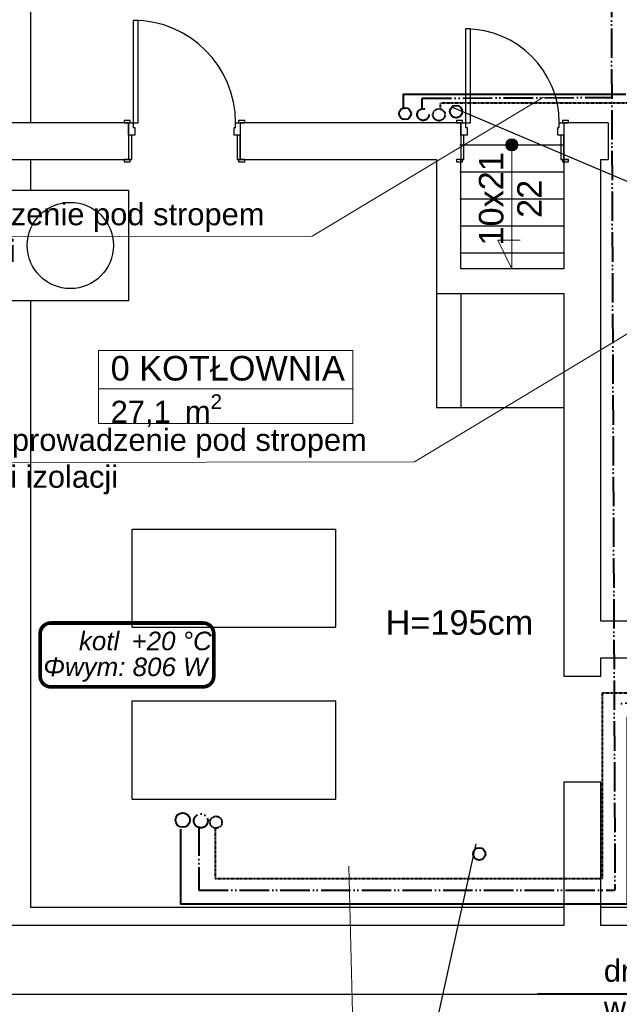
# Model space of a CAD drawing. Header units: millimetres. Extents: x 2249 to 10533, y 1662 to 5811.
# Tile 4 of 9: x 5189 to 5677, y 3052 to 3854. Entities that reach past the tile are written whole.
import ezdxf
from ezdxf.lldxf.tags import DXFTag

# ---------------------------------------------------------------- set-up
doc = ezdxf.new("R2010")
doc.units = ezdxf.units.MM
for name, pattern in [('ACAD_ISO05W100', [33, 24, -3, 0, -3, 0, -3]), ('HIDDEN', [0.125, 0.085, -0.04]), ('Przerywana', [400, 200, -200]), ('{ Half Dash }', [0])]:
    doc.linetypes.add(name, pattern=pattern)
for name, color, linetype in [('2D - Ogólne', 7, 'Continuous'), ('Elementy modelu - Strefy', 7, 'Continuous'), ('IS_Text_Konstrukcji', 7, 'Continuous'), ('Konstrukcja - Ściany zew', 7, 'Continuous'), ('Opisy - Teksty', 7, 'Continuous')]:
    doc.layers.add(name, color=color, linetype=linetype)
for name, color, linetype, lineweight in [('ciepła woda', 1, 'ACAD_ISO05W100', 40), ('cyrkulacja', 200, 'HIDDEN', 40), ('kanal saniat', 24, 'Continuous', 40), ('opis ks', 7, 'Continuous', 25), ('opis wody', 7, '{ Half Dash }', 15), ('zimna woda', 160, 'Continuous', 40)]:
    doc.layers.add(name, color=color, linetype=linetype, lineweight=lineweight)
doc.styles.get("Standard").update_dxf_attribs({"font": 'arial.ttf'})
doc.styles.add('STYL_AUTOMATYCZNY_1', font='arial.ttf')
tags = doc.linetypes.add('SOLID', pattern=[10, 10, 0]).pattern_tags.tags
tags[6:7] = [DXFTag(74, 4), DXFTag(75, 0), DXFTag(340, '0'), DXFTag(46, 0.0), DXFTag(50, 0.0), DXFTag(44, 0.0), DXFTag(45, 0.0)]
tags[4:5] = [DXFTag(74, 4), DXFTag(75, 0), DXFTag(340, '0'), DXFTag(46, 0.0), DXFTag(50, 0.0), DXFTag(44, 0.0), DXFTag(45, 0.0)]

# ---------------------------------------------------------------- blocks, each defined once
blk = doc.blocks.new('Linia_7_1', base_point=(-10692, -35577.2))
at = {"layer": '2D - Ogólne', "linetype": 'Continuous', "lineweight": 0, "true_color": 0x000000}
blk.add_hatch(color=18, dxfattribs=at).paths.add_polyline_path([(-10742, -35577.2), (-10738.2, -35596.4), (-10727.3, -35612.6), (-10711.1, -35623.4), (-10692, -35627.2), (-10672.8, -35623.4), (-10656.6, -35612.6), (-10645.8, -35596.4), (-10642, -35577.2), (-10645.8, -35558.1), (-10656.6, -35541.9), (-10672.8, -35531), (-10692, -35527.2), (-10711.1, -35531), (-10727.3, -35541.9), (-10738.2, -35558.1)])
at = {"layer": '2D - Ogólne', "color": 7, "linetype": 'Continuous', "lineweight": 15}
blk.add_line((-10692, -35627.2), (-10692, -36587.2), dxfattribs=at)
blk.add_circle((-10692, -35577.2), 50, dxfattribs=at)

msp = doc.modelspace()

# ---------------------------------------------------------------- linework, layer by layer
at = {"layer": '2D - Ogólne', "color": 7, "linetype": 'Continuous', "lineweight": 25}
for p, q in [((5197.42699, 4191.3338), (5197.42699, 3769.90435)), ((5547.33009, 3751.90435), (5632.33009, 3751.90435)), ((5197.42699, 3739.90435), (5197.42699, 3714.90435)), ((5547.33009, 3729.90435), (5632.33009, 3729.90435)), ((5182.42699, 3714.90435), (5277.42699, 3714.90435)), ((5277.42699, 3714.90435), (5277.42699, 3624.90435)), ((5547.33009, 3707.90435), (5632.33009, 3707.90435)), ((5547.33009, 3685.90435), (5632.33009, 3685.90435)), ((5547.33009, 3663.90435), (5632.33009, 3663.90435)), ((5277.42699, 3624.90435), (5182.42699, 3624.90435)), ((5197.42699, 3624.90435), (5197.42699, 3130.90435)), ((5280.42699, 3358.90435), (5280.42699, 3438.90435)), ((5280.42699, 3438.90435), (5446.42699, 3438.90435)), ((5446.42699, 3358.90435), (5446.42699, 3438.90435)), ((5280.42699, 3358.90435), (5446.42699, 3358.90435)), ((5280.42699, 3218.90435), (5280.42699, 3298.90435)), ((5280.42699, 3298.90435), (5446.42699, 3298.90435)), ((5446.42699, 3218.90435), (5446.42699, 3298.90435)), ((5280.42699, 3218.90435), (5446.42699, 3218.90435)), ((5197.42699, 3130.90435), (5632.33009, 3130.90435)), ((5662.33009, 3130.90435), (6086.42699, 3130.90435))]:
    msp.add_line(p, q, dxfattribs=at)
at = {"layer": '2D - Ogólne', "color": 7, "linetype": 'Continuous', "lineweight": 15}
for p, q in [((5589.83009, 3650.90435), (5578.33822, 3674.18254)), ((5578.33822, 3674.18254), (5596.55615, 3674.18254))]:
    msp.add_line(p, q, dxfattribs=at)
at = {"layer": '2D - Ogólne', "color": 7, "linetype": 'Przerywana', "lineweight": 25}
for p, q in [((5528.33009, 3630.90435), (5528.33009, 3537.90435)), ((5548.33009, 3630.90435), (5548.33009, 3537.90435)), ((5528.33009, 3537.90435), (5632.33009, 3537.90435))]:
    msp.add_line(p, q, dxfattribs=at)
at = {"layer": '2D - Ogólne', "color": 7, "linetype": 'Continuous', "lineweight": 25}
msp.add_circle((5229.92699, 3669.90435), 35.12953, dxfattribs=at)
at = {"layer": 'ciepła woda'}
msp.add_line((5669.11246, 4344.67332), (5673.86914, 3144.7417), dxfattribs=at)
for points in [[(5516.73425, 3780.97477), (5516.73425, 3789.8885), (5670.64743, 3790.52526)], [(5938.59172, 3299.66477), (5673.14809, 3296.69636)], [(5334.67363, 3196.54571), (5334.67363, 3144.7417), (5673.53995, 3144.7417)]]:
    msp.add_lwpolyline(points, dxfattribs=at)
for centre, radius in [((5517.51501, 3776.61119), 4.7773), ((5336.26378, 3201.08571), 5.66503)]:
    msp.add_circle(centre, radius, dxfattribs=at)
at = {"layer": 'cyrkulacja'}
for points in [[(5531.71174, 3782.24827), (5531.71174, 3786.06853), (5691.99736, 3786.06853)], [(5348.09727, 3196.11086), (5348.09727, 3154.27186), (5663.80915, 3154.27186), (5663.80915, 3305.5362), (5944.08379, 3305.5362)]]:
    msp.add_lwpolyline(points, dxfattribs=at)
for centre in [(5530.41686, 3776.41008), (5348.66856, 3200.01331)]:
    msp.add_circle(centre, 4.88262, dxfattribs=at)
at = {"layer": 'Elementy modelu - Strefy', "color": 7, "linetype": 'Continuous', "lineweight": 13}
for p, q in [((5252.79008, 3584.45931), (5460.25008, 3584.45931)), ((5252.79008, 3553.03071), (5252.79008, 3584.45931)), ((5460.25008, 3584.45931), (5460.25008, 3553.03071)), ((5460.25008, 3553.03071), (5252.79008, 3553.03071)), ((5252.79008, 3553.03071), (5460.25008, 3553.03071)), ((5252.79008, 3524.74491), (5252.79008, 3553.03071)), ((5460.25008, 3553.03071), (5460.25008, 3524.74491)), ((5460.25008, 3524.74491), (5252.79008, 3524.74491))]:
    msp.add_line(p, q, dxfattribs=at)
at = {"layer": 'IS_Text_Konstrukcji', "color": 18, "linetype": 'SOLID', "ltscale": 10, "true_color": 0x000000, "const_width": 3}
msp.add_lwpolyline([(5213.97676, 3310.32809), (5338.14342, 3310.32809, 0.414214), (5346.81009, 3318.99475), (5346.81009, 3353.66142, 0.414214), (5338.14342, 3362.32809), (5213.97676, 3362.32809, 0.414214), (5205.31009, 3353.66142), (5205.31009, 3318.99475, 0.414214), (5213.97676, 3310.32809)], format="xyb", dxfattribs=at)
at = {"layer": 'kanal saniat'}
for centre in [(5544.34486, 3778.95902), (5563.31192, 3174.18623)]:
    msp.add_circle(centre, 5.00669, dxfattribs=at)
at = {"layer": 'Konstrukcja - Ściany zew', "color": 7, "linetype": 'Continuous', "lineweight": 25}
for p, q in [((5281.22699, 3853.30435), (5281.22699, 3769.90435)), ((5285.22699, 3853.30435), (5281.22699, 3853.30435)), ((5285.22699, 3769.90435), (5285.22699, 3853.30435)), ((5552.13009, 3846.30435), (5552.13009, 3769.90435)), ((5556.13009, 3846.30435), (5552.13009, 3846.30435)), ((5556.13009, 3769.90435), (5556.13009, 3846.30435)), ((5278.72699, 3771.80435), (5273.72699, 3771.80435)), ((5273.72699, 3771.80435), (5273.72699, 3769.90435)), ((5278.72699, 3769.90435), (5278.72699, 3771.80435)), ((5372.12699, 3771.80435), (5367.12699, 3771.80435)), ((5367.12699, 3771.80435), (5367.12699, 3769.90435)), ((5372.12699, 3769.90435), (5372.12699, 3771.80435)), ((5549.63009, 3771.80435), (5544.63009, 3771.80435)), ((5544.63009, 3771.80435), (5544.63009, 3769.90435)), ((5549.63009, 3769.90435), (5549.63009, 3771.80435)), ((5636.03009, 3771.80435), (5631.03009, 3771.80435)), ((5631.03009, 3771.80435), (5631.03009, 3769.90435)), ((5636.03009, 3769.90435), (5636.03009, 3771.80435)), ((5277.42699, 3769.90435), (5273.72699, 3769.90435)), ((5273.72699, 3769.90435), (5278.72699, 3769.90435)), ((5277.42699, 3769.90435), (5273.72699, 3769.90435)), ((5277.42699, 3769.90435), (5273.72699, 3769.90435)), ((5277.42699, 3769.90435), (5277.42699, 3759.90435)), ((5277.42699, 3759.90435), (5277.42699, 3769.90435)), ((5277.42699, 3769.90435), (5281.22699, 3769.90435)), ((5277.42699, 3769.90435), (5277.42699, 3759.90435)), ((5277.42699, 3769.90435), (5277.42699, 3759.90435)), ((5281.22699, 3769.90435), (5281.22699, 3765.90435)), ((5281.22699, 3769.90435), (5285.22699, 3769.90435)), ((5281.22699, 3765.90435), (5282.42699, 3765.90435)), ((5282.42699, 3765.90435), (5282.42699, 3759.90435)), ((5363.42699, 3759.90435), (5363.42699, 3765.90435)), ((5363.42699, 3765.90435), (5364.62699, 3765.90435)), ((5364.62699, 3765.90435), (5364.62699, 3769.90435)), ((5364.62699, 3769.90435), (5368.42699, 3769.90435)), ((5367.12699, 3769.90435), (5372.12699, 3769.90435)), ((5368.42699, 3769.90435), (5372.12699, 3769.90435)), ((5368.42699, 3769.90435), (5368.42699, 3759.90435)), ((5368.42699, 3769.90435), (5368.42699, 3759.90435)), ((5368.42699, 3769.90435), (5368.42699, 3759.90435)), ((5368.42699, 3769.90435), (5368.42699, 3759.90435)), ((5368.42699, 3769.90435), (5372.12699, 3769.90435)), ((5368.42699, 3769.90435), (5372.12699, 3769.90435)), ((5548.33009, 3769.90435), (5544.63009, 3769.90435)), ((5544.63009, 3769.90435), (5549.63009, 3769.90435)), ((5548.33009, 3769.90435), (5544.63009, 3769.90435)), ((5548.33009, 3769.90435), (5544.63009, 3769.90435)), ((5548.33009, 3769.90435), (5548.33009, 3759.90435)), ((5548.33009, 3759.90435), (5548.33009, 3769.90435)), ((5548.33009, 3769.90435), (5552.13009, 3769.90435)), ((5548.33009, 3769.90435), (5548.33009, 3759.90435)), ((5548.33009, 3769.90435), (5548.33009, 3759.90435)), ((5552.13009, 3769.90435), (5552.13009, 3765.90435)), ((5552.13009, 3769.90435), (5556.13009, 3769.90435)), ((5552.13009, 3765.90435), (5553.33009, 3765.90435)), ((5553.33009, 3765.90435), (5553.33009, 3759.90435)), ((5627.33009, 3759.90435), (5627.33009, 3765.90435)), ((5627.33009, 3765.90435), (5628.53009, 3765.90435)), ((5628.53009, 3765.90435), (5628.53009, 3769.90435)), ((5628.53009, 3769.90435), (5632.33009, 3769.90435)), ((5631.03009, 3769.90435), (5636.03009, 3769.90435)), ((5632.33009, 3769.90435), (5636.03009, 3769.90435)), ((5632.33009, 3769.90435), (5632.33009, 3759.90435)), ((5632.33009, 3769.90435), (5632.33009, 3759.90435)), ((5632.33009, 3769.90435), (5632.33009, 3759.90435)), ((5632.33009, 3769.90435), (5632.33009, 3759.90435)), ((5632.33009, 3769.90435), (5636.03009, 3769.90435)), ((5632.33009, 3769.90435), (5636.03009, 3769.90435)), ((5668.42699, 3769.90435), (5668.42699, 3739.90435)), ((5668.42699, 3769.90435), (5668.42699, 3739.90435)), ((5277.42699, 3759.90435), (5277.42699, 3739.90435)), ((5277.42699, 3759.90435), (5277.42699, 3739.90435)), ((5279.92699, 3759.90435), (5277.42699, 3759.90435)), ((5282.42699, 3759.90435), (5277.42699, 3759.90435)), ((5277.42699, 3759.90435), (5277.42699, 3739.90435)), ((5277.42699, 3759.90435), (5277.42699, 3739.90435)), ((5279.92699, 3739.90435), (5279.92699, 3759.90435)), ((5368.42699, 3759.90435), (5363.42699, 3759.90435)), ((5365.92699, 3759.90435), (5365.92699, 3739.90435)), ((5368.42699, 3759.90435), (5365.92699, 3759.90435)), ((5368.42699, 3759.90435), (5368.42699, 3739.90435)), ((5368.42699, 3739.90435), (5368.42699, 3759.90435)), ((5368.42699, 3759.90435), (5368.42699, 3739.90435)), ((5368.42699, 3759.90435), (5368.42699, 3739.90435)), ((5548.33009, 3759.90435), (5548.33009, 3739.90435)), ((5548.33009, 3759.90435), (5548.33009, 3739.90435)), ((5550.83009, 3759.90435), (5548.33009, 3759.90435)), ((5553.33009, 3759.90435), (5548.33009, 3759.90435)), ((5548.33009, 3759.90435), (5548.33009, 3739.90435)), ((5548.33009, 3759.90435), (5548.33009, 3739.90435)), ((5550.83009, 3739.90435), (5550.83009, 3759.90435)), ((5632.33009, 3759.90435), (5627.33009, 3759.90435)), ((5629.83009, 3759.90435), (5629.83009, 3739.90435)), ((5632.33009, 3759.90435), (5629.83009, 3759.90435)), ((5632.33009, 3759.90435), (5632.33009, 3739.90435)), ((5632.33009, 3739.90435), (5632.33009, 3759.90435)), ((5632.33009, 3759.90435), (5632.33009, 3739.90435)), ((5632.33009, 3759.90435), (5632.33009, 3739.90435)), ((5277.42699, 3739.90435), (5273.72699, 3739.90435)), ((5278.72699, 3739.90435), (5273.72699, 3739.90435)), ((5273.72699, 3739.90435), (5273.72699, 3738.00435)), ((5277.42699, 3739.90435), (5273.72699, 3739.90435)), ((5277.42699, 3739.90435), (5273.72699, 3739.90435)), ((5277.42699, 3739.90435), (5279.92699, 3739.90435)), ((5278.72699, 3738.00435), (5278.72699, 3739.90435)), ((5365.92699, 3739.90435), (5368.42699, 3739.90435)), ((5372.12699, 3739.90435), (5367.12699, 3739.90435)), ((5367.12699, 3739.90435), (5367.12699, 3738.00435)), ((5368.42699, 3739.90435), (5372.12699, 3739.90435)), ((5368.42699, 3739.90435), (5372.12699, 3739.90435)), ((5368.42699, 3739.90435), (5372.12699, 3739.90435)), ((5372.12699, 3738.00435), (5372.12699, 3739.90435)), ((5548.33009, 3739.90435), (5544.63009, 3739.90435)), ((5549.63009, 3739.90435), (5544.63009, 3739.90435)), ((5544.63009, 3739.90435), (5544.63009, 3738.00435)), ((5548.33009, 3739.90435), (5544.63009, 3739.90435)), ((5548.33009, 3739.90435), (5544.63009, 3739.90435)), ((5548.33009, 3739.90435), (5550.83009, 3739.90435)), ((5549.63009, 3738.00435), (5549.63009, 3739.90435)), ((5629.83009, 3739.90435), (5632.33009, 3739.90435)), ((5636.03009, 3739.90435), (5631.03009, 3739.90435)), ((5631.03009, 3739.90435), (5631.03009, 3738.00435)), ((5632.33009, 3739.90435), (5636.03009, 3739.90435)), ((5632.33009, 3739.90435), (5636.03009, 3739.90435)), ((5632.33009, 3739.90435), (5636.03009, 3739.90435)), ((5636.03009, 3738.00435), (5636.03009, 3739.90435)), ((5273.72699, 3738.00435), (5278.72699, 3738.00435)), ((5367.12699, 3738.00435), (5372.12699, 3738.00435)), ((5544.63009, 3738.00435), (5549.63009, 3738.00435)), ((5631.03009, 3738.00435), (5636.03009, 3738.00435)), ((5632.33009, 3318.90435), (5662.33009, 3318.90435)), ((5632.33009, 3318.90435), (5662.33009, 3318.90435)), ((5632.33009, 3232.90435), (5662.33009, 3232.90435)), ((5632.33009, 3232.90435), (5662.33009, 3232.90435))]:
    msp.add_line(p, q, dxfattribs=at)
for points in [[(5277.42699, 3769.90435), (5182.42699, 3769.90435)], [(5548.33009, 3769.90435), (5368.42699, 3769.90435)], [(5668.427, 3769.90435), (5632.3301, 3769.90435)], [(5182.42699, 3739.90435), (5277.42699, 3739.90435)], [(5368.42699, 3739.90435), (5528.33009, 3739.90435)], [(5528.33009, 3739.90435), (5528.33009, 3630.90435)], [(5548.33009, 3650.90435), (5548.33009, 3739.90435)], [(5632.33009, 3739.90435), (5632.33009, 3650.90435)], [(5662.33009, 3739.90435), (5668.42699, 3739.90435)], [(5662.33009, 3363.90435), (5662.33009, 3739.90435)], [(5632.33009, 3650.90435), (5548.33009, 3650.90435)], [(5528.33009, 3630.90435), (5548.33009, 3630.90435)], [(5548.33009, 3630.90435), (5632.33009, 3630.90435)], [(5632.33009, 3630.90435), (5632.33009, 3318.90435)], [(6086.42699, 3363.90435), (5662.33009, 3363.90435)], [(5662.33009, 3318.90435), (5662.33009, 3333.90435)], [(5662.33009, 3333.90435), (6086.42699, 3333.90435)], [(5632.33009, 3232.90435), (5632.33009, 3115.90435)], [(5662.33009, 3115.90435), (5662.33009, 3232.90435)], [(5632.33009, 3115.90435), (5182.42699, 3115.90435)], [(6086.42699, 3115.90435), (5662.33009, 3115.90435)], [(5122.42699, 3059.90435), (6086.42699, 3059.90435)]]:
    msp.add_lwpolyline(points, dxfattribs=at)
for centre, radius in [((5281.22699, 3769.90435), 83.4), ((5552.13009, 3769.90435), 76.4)]:
    msp.add_arc(centre, radius, 0, 90, dxfattribs=at)
at = {"layer": 'opis ks'}
for p, q in [((5540.68751, 3782.91058), (6191.96397, 3506.60117)), ((5560.49944, 3182.31268), (5479.35207, 2815.89208))]:
    msp.add_line(p, q, dxfattribs=at)
at = {"layer": 'opis wody'}
for p, q in [((5615.54173, 3790.83897), (5427.15019, 3677.38515)), ((5427.15019, 3677.38515), (4903.62445, 3676.81267)), ((5698.94663, 3607.01279), (5510.5551, 3493.55897)), ((5510.5551, 3493.55897), (4987.02936, 3492.9865)), ((5457.02665, 3164.13029), (5463.10991, 2915.0203)), ((6134.30929, 3061.05491), (5610.78354, 3060.48243))]:
    msp.add_line(p, q, dxfattribs=at)
at = {"layer": 'zimna woda'}
for points in [[(5501.4389, 3780.97477), (5501.4389, 3793.072), (5682.75657, 3793.072)], [(5319.65386, 3194.39179), (5319.65386, 3133.55124), (5684.04087, 3133.55124), (5684.04087, 3285.6526), (5942.86744, 3285.6526)]]:
    msp.add_lwpolyline(points, dxfattribs=at)
for centre, radius in [((5502.80802, 3777.32028), 4.82566), ((5321.55679, 3201.7948), 5.87032)]:
    msp.add_circle(centre, radius, dxfattribs=at)

# ---------------------------------------------------------------- block references
at = {"layer": '2D - Ogólne', "color": 7, "linetype": 'Continuous', "lineweight": 15, "xscale": 0.1, "yscale": 0.1, "zscale": 0.1}
msp.add_blockref('Linia_7_1', (5589.83009, 3751.90435), dxfattribs=at)

# ---------------------------------------------------------------- texts
at = {"layer": 'Elementy modelu - Strefy', "color": 7, "linetype": 'Continuous', "lineweight": 13, "attachment_point": 1, "style": 'STYL_AUTOMATYCZNY_1'}
for s, insert, char_height in [('\\A1;{\\pql;\\pt0,100;\\fArial|b0|i0|c238|p0;\\W1.000000;0 MAGAZYN\\fArial|b0|i0|c238|p0;\\W1.000000;\\A1{\\H.66x;\\S^  ;}\\fArial|b0|i0|c238|p0;\\W1.000000;\\fArial|b0|i0|c238|p0;\\W1.000000;\\A1{\\H.66x;\\S^  ;}}', (5466.51183, 3979.89386), 20), ('\\A1;{\\pql;\\pt0,100;\\fArial|b0|i0|c238|p0;\\W1.000000;0 KORYTARZ\\fArial|b0|i0|c238|p0;\\W1.000000;\\A1{\\H.66x;\\S^  ;}\\fArial|b0|i0|c238|p0;\\W1.000000;\\fArial|b0|i0|c238|p0;\\W1.000000;\\A1{\\H.66x;\\S^  ;}}', (5208.84599, 3947.60732), 20), ('\\A1;{\\pql;\\pt0,100;\\fArial|b0|i0|c238|p0;\\W1.000000;6\\fArial|b0|i0|c238|p0;\\W1.000000;\\A1{\\H.66x;\\S^  ;}\\fArial|b0|i0|c238|p0;\\W1.000000; m\\fArial|b0|i0|c238|p0;\\W1.000000;\\A1{\\H.66x;\\S2^  ;}}', (5466.51183, 3948.66526), 18), ('\\A1;{\\pql;\\pt0,100;\\fArial|b0|i0|c238|p0;\\W1.000000;26,9\\fArial|b0|i0|c238|p0;\\W1.000000;\\A1{\\H.66x;\\S^  ;}\\fArial|b0|i0|c238|p0;\\W1.000000; m\\fArial|b0|i0|c238|p0;\\W1.000000;\\A1{\\H.66x;\\S2^  ;}}', (5208.84599, 3916.37872), 18), ('\\A1;\\pt0,100;0 KOTŁOWNIA{\\H0.66x;\\S^  ;\\S^  ;}', (5262.79008, 3579.88788), 20), ('\\A1;{\\pql;\\pt0,100;\\fArial|b0|i0|c238|p0;\\W1.000000;27,1\\fArial|b0|i0|c238|p0;\\W1.000000;\\A1{\\H.66x;\\S^  ;}\\fArial|b0|i0|c238|p0;\\W1.000000; m\\fArial|b0|i0|c238|p0;\\W1.000000;\\A1{\\H.66x;\\S2^  ;}}', (5262.79008, 3548.65928), 18)]:
    msp.add_mtext(s, dxfattribs=dict(at, insert=insert, char_height=char_height))
at = {"layer": 'IS_Text_Konstrukcji', "color": 18, "linetype": 'SOLID', "ltscale": 10, "true_color": 0x000000, "char_height": 15.12}
for s, insert, attachment_point in [('\\fArial|b0|i1;kotl', (5269.81009, 3339.92809), 9), ('\\fArial|b0|i1;+20 °C', (5279.81009, 3339.92809), 7), ('\\fArial|b0|i1;Φwym: 806 W', (5274.81009, 3334.16809), 2)]:
    msp.add_mtext(s, dxfattribs=dict(at, insert=insert, attachment_point=attachment_point))
at = {"layer": 'opis wody', "color": 18, "lineweight": 13, "true_color": 0x000000, "char_height": 18, "attachment_point": 1}
for s, insert in [('dn 20/20/16-prowadzenie pod stropem\\Pw obudowie i izolacji', (4957.66708, 3704.38211)), ('dn 26/26/16-prowadzenie pod stropem\\Pw obudowie i izolacji', (5041.07198, 3520.55593)), ('dn 32/32/26-prowadzenie pod stropem\\Pw obudowie i izolacji/podłączenie do podgrzewacza z zaworami odcinającymi i zaworem mieszającym na c.w.u.', (5664.82617, 3088.05187))]:
    msp.add_mtext_dynamic_manual_height_columns(s, width=569.9666749, gutter_width=12.5, heights=[137.0445], dxfattribs=dict(at, insert=insert))
at = {"layer": 'Opisy - Teksty', "color": 7, "linetype": 'Continuous', "lineweight": 15, "insert": (5562.97285, 3707.90435), "char_height": 20, "attachment_point": 2, "rotation": 90, "line_spacing_factor": 0.938353, "style": 'STYL_AUTOMATYCZNY_1'}
msp.add_mtext('\\A1;{\\pqc;\\fArial|b0|i0|c238|p0;\\W1.000000;10\\fArial|b0|i0|c238|p0;\\W1.000000;x\\fArial|b0|i0|c238|p0;\\W1.000000;21\\P\\pqc;\\fArial|b0|i0|c238|p0;\\W1.000000;22}', dxfattribs=at)
at = {"layer": 'Opisy - Teksty', "color": 7, "linetype": 'Continuous', "lineweight": 15, "insert": (5547.12261, 3372.71803), "char_height": 20, "attachment_point": 2, "style": 'STYL_AUTOMATYCZNY_1'}
msp.add_mtext('\\A1;{\\pqc;\\fArial|b0|i0|c238|p0;\\W1.000000;H=19\\fArial|b0|i0|c238|p0;\\W1.000000;5\\fArial|b0|i0|c238|p0;\\W1.000000;cm}', dxfattribs=at)

doc.saveas('drawing.dxf')
